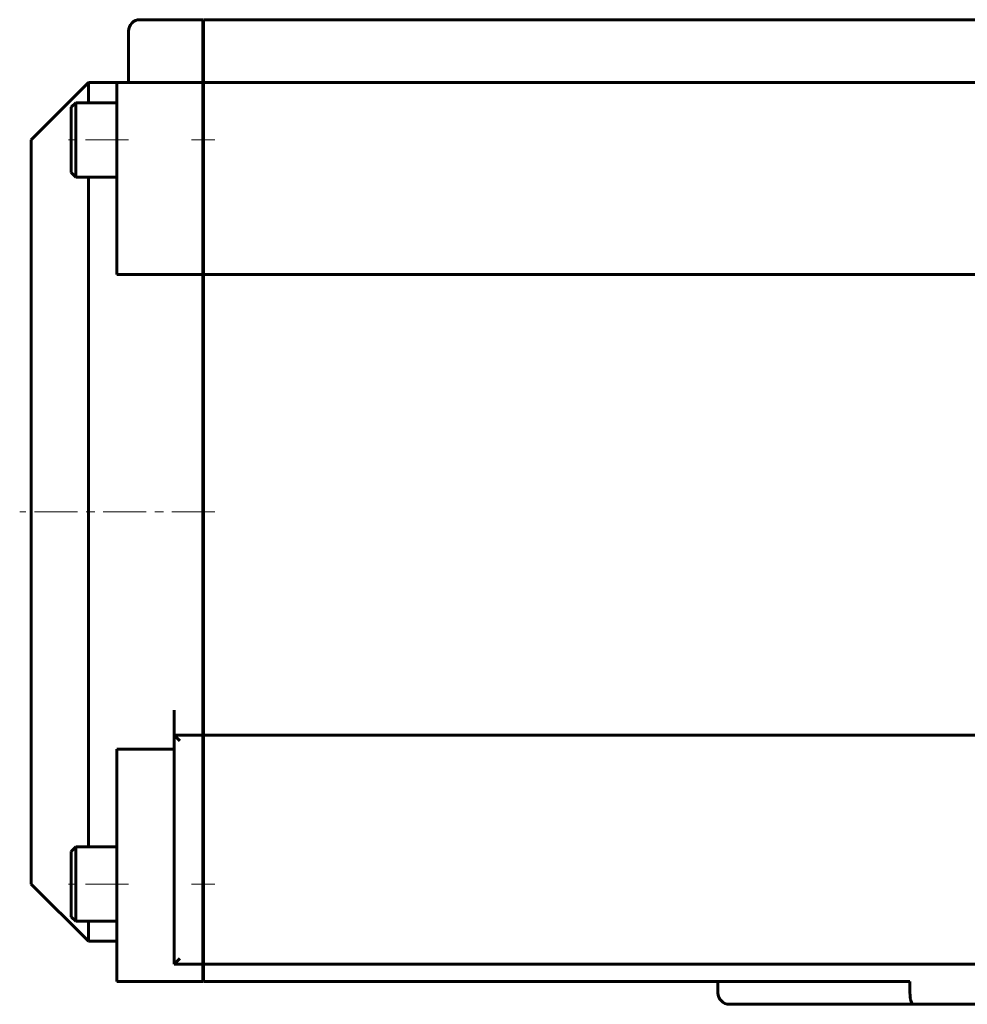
# Model space of a CAD drawing. Header units: millimetres. Extents: x -197 to 407, y -97 to 107.
# Tile 1 of 16: x -197 to -31, y -97 to 75. Entities that reach past the tile are written whole.
import ezdxf

# ---------------------------------------------------------------- set-up
doc = ezdxf.new("R2010")
doc.units = ezdxf.units.MM
doc.linetypes.add('K5LT_AXLED', pattern=[12, 7.5, -1.5, 1.5, -1.5])
doc.linetypes.add('K5LT_BASIC', pattern=[0])
doc.layers.add('Системный слой (1)', color=7, linetype='Continuous', true_color=0x6c6c6c)

# ---------------------------------------------------------------- blocks, each defined once
blk = doc.blocks.new('U11')
at = {"layer": 'Системный слой (1)', "color": 150, "linetype": 'K5LT_BASIC', "lineweight": 60, "true_color": 0x0080ff}
for p, q in [((-195, -10.69), (-195, 54.31)), ((-195, -75.69), (-195, -10.69))]:
    blk.add_line(p, q, dxfattribs=at)
blk = doc.blocks.new('U20')
at = {"layer": 'Системный слой (1)', "color": 150, "linetype": 'K5LT_BASIC', "lineweight": 60, "true_color": 0x0080ff}
for p, q in [((-185, 60.81), (-185, 64.31)), ((-185, -10.69), (-185, 47.81)), ((-185, -69.19), (-185, -10.69)), ((-185, -85.69), (-185, -82.19))]:
    blk.add_line(p, q, dxfattribs=at)

msp = doc.modelspace()

# ---------------------------------------------------------------- linework, layer by layer
at = {"layer": 'Системный слой (1)', "color": 150, "linetype": 'K5LT_BASIC', "lineweight": 60, "true_color": 0x0080ff}
for p, q in [((-165, 75.31), (-176, 75.31)), ((-165, 75.31), (-165, 73.31)), ((-164.9, 75.31), (-164.9, 73.31)), ((164.9, 75.31), (-164.9, 75.31)), ((-178, 66.31), (-178, 73.31)), ((-165, 73.31), (-165, 66.31)), ((-164.9, 73.31), (-164.9, 66.31)), ((-178, 64.31), (-178, 66.31)), ((-165, 66.31), (-165, 64.31)), ((-164.9, 66.31), (-164.9, 64.31)), ((-185, 64.31), (-195, 54.31)), ((-180, 64.31), (-185, 64.31)), ((-180, 62.31), (-180, 64.31)), ((-165, 64.31), (-180, 64.31)), ((-165, 64.31), (-165, 62.31)), ((164.9, 64.31), (-164.9, 64.31)), ((-164.9, 64.31), (-164.9, 62.31)), ((-180, 30.77), (-180, 62.31)), ((-165, 62.31), (-165, 30.77)), ((-164.9, 62.31), (-164.9, 30.77)), ((-187.2, 60.81), (-188, 60.01)), ((-187.2, 60.81), (-187.2, 47.81)), ((-187.2, 60.81), (-180, 60.81)), ((-188, 60.01), (-188, 48.61)), ((-164.9, 58.31), (-165, 58.31)), ((-164.9, 50.31), (-165, 50.31)), ((-187.2, 47.81), (-188, 48.61)), ((-187.2, 47.81), (-180, 47.81)), ((-165, 30.77), (-180, 30.77)), ((-165, -10.69), (-165, 30.77)), ((-164.9, 29.31), (-165, 29.31)), ((-164.9, -45.31), (-164.9, 30.77)), ((164.9, 30.77), (-164.9, 30.77)), ((-165, -45.31), (-165, -10.69)), ((-170, -49.69), (-170, -45.31)), ((-165, -49.69), (-165, -45.31)), ((-164.9, -49.69), (-164.9, -45.31)), ((-165, -49.69), (-170, -49.69)), ((-169, -50.69), (-170, -49.69)), ((-170, -89.69), (-170, -49.69)), ((-165, -49.69), (-165, -50.69)), ((164.9, -49.69), (-164.9, -49.69)), ((-164.9, -49.69), (-164.9, -50.69)), ((-164.9, -50.69), (-165, -50.69)), ((-165, -50.69), (-165, -88.69)), ((-164.9, -50.69), (-164.9, -88.69)), ((-170, -52.15), (-180, -52.15)), ((-180, -92.69), (-180, -52.15)), ((-187.2, -69.19), (-188, -69.99)), ((-188, -69.99), (-188, -81.39)), ((-187.2, -69.19), (-187.2, -82.19)), ((-187.2, -69.19), (-180, -69.19)), ((-164.9, -71.69), (-165, -71.69)), ((-185, -85.69), (-195, -75.69)), ((-164.9, -79.69), (-165, -79.69)), ((-187.2, -82.19), (-188, -81.39)), ((-187.2, -82.19), (-180, -82.19)), ((-180, -85.69), (-185, -85.69)), ((-169, -88.69), (-170, -89.69)), ((-165, -88.69), (-165, -89.69)), ((-164.9, -88.69), (-164.9, -89.69)), ((-165, -89.69), (-170, -89.69)), ((-165, -89.69), (-165, -92.69)), ((164.9, -89.69), (-164.9, -89.69)), ((-164.9, -89.69), (-164.9, -92.69)), ((-180, -92.69), (-165, -92.69)), ((-164.9, -92.69), (-41.46, -92.69)), ((-75, -92.69), (-75, -94.69)), ((-41.46, -92.69), (-41.46, -94.69)), ((-73, -96.69), (-40.85, -96.69)), ((40.85, -96.69), (-40.85, -96.69))]:
    msp.add_line(p, q, dxfattribs=at)
at = {"layer": 'Системный слой (1)', "color": 30, "linetype": 'K5LT_AXLED', "lineweight": 18, "true_color": 0xff8000}
for p, q in [((-178, 54.31), (-190, 54.31)), ((-162.9, 54.31), (-167, 54.31)), ((-162.9, -10.69), (-197, -10.69)), ((-178, -75.69), (-190, -75.69)), ((-162.9, -75.69), (-167, -75.69))]:
    msp.add_line(p, q, dxfattribs=at)
at = {"layer": 'Системный слой (1)', "color": 150, "linetype": 'K5LT_BASIC', "lineweight": 60, "true_color": 0x0080ff}
for centre, start, end in [((-176, 73.31), 90, 180), ((-73, -94.69), 180, 270)]:
    msp.add_arc(centre, 2, start, end, dxfattribs=at)
msp.add_open_spline([(-40.85, -96.69), (-40.89, -96.69), (-40.95, -96.67), (-41.04, -96.6), (-41.11, -96.51), (-41.18, -96.39), (-41.25, -96.22), (-41.32, -95.99), (-41.38, -95.71), (-41.41, -95.46), (-41.44, -95.2), (-41.45, -94.95), (-41.46, -94.78), (-41.46, -94.69)], degree=3, knots=[0, 0, 0, 0, 1.667236, 2.77922, 4.017997, 4.992076, 6.301564, 7.905812, 9.40879, 10.681656, 11.680992, 12.884121, 14, 14, 14, 14], dxfattribs=at)

# ---------------------------------------------------------------- block references
at = {"layer": 'Системный слой (1)'}
for name in ['U20', 'U11']:
    msp.add_blockref(name, (0, 0), dxfattribs=at)

doc.saveas('drawing.dxf')
